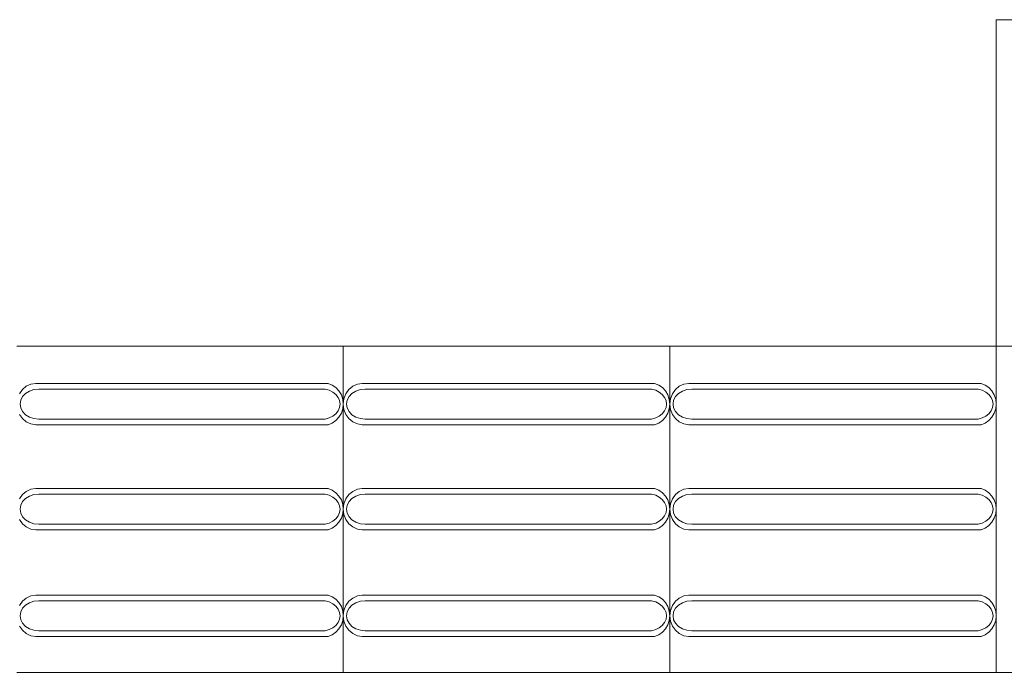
# Model space of a CAD drawing. Extents: x 5066 to 9756, y -2696 to -1109.
# Tile 244 of 248: x 9424.81 to 9426.32, y -2583.04 to -2582.04. Entities that reach past the tile are written whole.
import ezdxf

# ---------------------------------------------------------------- set-up
doc = ezdxf.new("R2010")
doc.units = 0
doc.header["$MEASUREMENT"] = 0
doc.layers.add('IFC-Elemento construtivo genérico-Contorno', color=253, linetype='CONTINUOUS', lineweight=5)

msp = doc.modelspace()

# ---------------------------------------------------------------- linework, layer by layer
at = {"layer": 'IFC-Elemento construtivo genérico-Contorno', "color": 8, "lineweight": 5}
for p, q in [((9426.3075, -2582.5373), (9426.3075, -2582.0373)), ((9426.3075, -2582.0373), (9426.8075, -2582.0373)), ((9424.8075, -2582.5373), (9425.3075, -2582.5373)), ((9425.3075, -2583.0373), (9425.3075, -2582.5373)), ((9425.3075, -2582.5373), (9425.8075, -2582.5373)), ((9425.8075, -2583.0373), (9425.8075, -2582.5373)), ((9425.8075, -2582.5373), (9426.3075, -2582.5373)), ((9426.3075, -2582.5373), (9426.8075, -2582.5373)), ((9426.3075, -2583.0373), (9426.3075, -2582.5373)), ((9424.8114, -2582.6105), (9424.816, -2582.604)), ((9424.816, -2582.604), (9424.822, -2582.599)), ((9424.822, -2582.599), (9424.8291, -2582.5958)), ((9424.8268, -2582.6063), (9424.8336, -2582.604)), ((9424.8291, -2582.5958), (9424.8366, -2582.5948)), ((9424.8336, -2582.604), (9424.841, -2582.6032)), ((9424.8366, -2582.5948), (9425.2842, -2582.5948)), ((9424.841, -2582.6032), (9425.2797, -2582.6032)), ((9425.2797, -2582.6032), (9425.2859, -2582.605)), ((9425.2842, -2582.5948), (9425.2905, -2582.5972)), ((9425.2859, -2582.605), (9425.2914, -2582.6078)), ((9425.2905, -2582.5972), (9425.2962, -2582.601)), ((9425.2962, -2582.601), (9425.3009, -2582.6061)), ((9425.3009, -2582.6061), (9425.3045, -2582.6122)), ((9425.3114, -2582.6105), (9425.316, -2582.604)), ((9425.316, -2582.604), (9425.322, -2582.599)), ((9425.322, -2582.599), (9425.3291, -2582.5958)), ((9425.3268, -2582.6063), (9425.3336, -2582.604)), ((9425.3291, -2582.5958), (9425.3366, -2582.5948)), ((9425.3336, -2582.604), (9425.341, -2582.6032)), ((9425.3366, -2582.5948), (9425.7842, -2582.5948)), ((9425.341, -2582.6032), (9425.7797, -2582.6032)), ((9425.7797, -2582.6032), (9425.7859, -2582.605)), ((9425.7842, -2582.5948), (9425.7905, -2582.5972)), ((9425.7859, -2582.605), (9425.7914, -2582.6078)), ((9425.7905, -2582.5972), (9425.7962, -2582.601)), ((9425.7962, -2582.601), (9425.8009, -2582.6061)), ((9425.8009, -2582.6061), (9425.8045, -2582.6122)), ((9425.8114, -2582.6105), (9425.816, -2582.604)), ((9425.816, -2582.604), (9425.822, -2582.599)), ((9425.822, -2582.599), (9425.8291, -2582.5958)), ((9425.8268, -2582.6063), (9425.8336, -2582.604)), ((9425.8291, -2582.5958), (9425.8366, -2582.5948)), ((9425.8336, -2582.604), (9425.841, -2582.6032)), ((9425.8366, -2582.5948), (9426.2842, -2582.5948)), ((9425.841, -2582.6032), (9426.2797, -2582.6032)), ((9426.2797, -2582.6032), (9426.2859, -2582.605)), ((9426.2842, -2582.5948), (9426.2905, -2582.5972)), ((9426.2859, -2582.605), (9426.2914, -2582.6078)), ((9426.2905, -2582.5972), (9426.2962, -2582.601)), ((9426.2962, -2582.601), (9426.3009, -2582.6061)), ((9426.3009, -2582.6061), (9426.3045, -2582.6122)), ((9424.8125, -2582.6263), (9424.8134, -2582.6203)), ((9424.8134, -2582.6203), (9424.8163, -2582.6147)), ((9424.8163, -2582.6147), (9424.8208, -2582.61)), ((9424.8208, -2582.61), (9424.8268, -2582.6063)), ((9425.2914, -2582.6078), (9425.296, -2582.6115)), ((9425.296, -2582.6115), (9425.2996, -2582.616)), ((9425.2996, -2582.616), (9425.3017, -2582.621)), ((9425.3017, -2582.621), (9425.3025, -2582.6263)), ((9425.3045, -2582.6122), (9425.3067, -2582.6191)), ((9425.3067, -2582.6191), (9425.3075, -2582.6263)), ((9425.3075, -2582.6263), (9425.3084, -2582.6181)), ((9425.3084, -2582.6181), (9425.3114, -2582.6105)), ((9425.3125, -2582.6263), (9425.3134, -2582.6203)), ((9425.3134, -2582.6203), (9425.3163, -2582.6147)), ((9425.3163, -2582.6147), (9425.3208, -2582.61)), ((9425.3208, -2582.61), (9425.3268, -2582.6063)), ((9425.7914, -2582.6078), (9425.796, -2582.6115)), ((9425.796, -2582.6115), (9425.7996, -2582.616)), ((9425.7996, -2582.616), (9425.8017, -2582.621)), ((9425.8017, -2582.621), (9425.8025, -2582.6263)), ((9425.8045, -2582.6122), (9425.8067, -2582.6191)), ((9425.8067, -2582.6191), (9425.8075, -2582.6263)), ((9425.8075, -2582.6263), (9425.8084, -2582.6181)), ((9425.8084, -2582.6181), (9425.8114, -2582.6105)), ((9425.8125, -2582.6263), (9425.8134, -2582.6203)), ((9425.8134, -2582.6203), (9425.8163, -2582.6147)), ((9425.8163, -2582.6147), (9425.8208, -2582.61)), ((9425.8208, -2582.61), (9425.8268, -2582.6063)), ((9426.2914, -2582.6078), (9426.2961, -2582.6115)), ((9426.2961, -2582.6115), (9426.2996, -2582.616)), ((9426.2996, -2582.616), (9426.3017, -2582.621)), ((9426.3017, -2582.621), (9426.3025, -2582.6263)), ((9426.3045, -2582.6122), (9426.3067, -2582.6191)), ((9426.3067, -2582.6191), (9426.3075, -2582.6263)), ((9424.8125, -2582.6263), (9424.8134, -2582.6322)), ((9424.8134, -2582.6322), (9424.8163, -2582.6378)), ((9425.2996, -2582.6365), (9425.3017, -2582.6315)), ((9425.3017, -2582.6315), (9425.3025, -2582.6263)), ((9425.3045, -2582.6403), (9425.3067, -2582.6334)), ((9425.3067, -2582.6334), (9425.3075, -2582.6263)), ((9425.3075, -2582.6263), (9425.3084, -2582.6344)), ((9425.3084, -2582.6344), (9425.3114, -2582.642)), ((9425.3125, -2582.6263), (9425.3134, -2582.6322)), ((9425.3134, -2582.6322), (9425.3163, -2582.6378)), ((9425.7996, -2582.6365), (9425.8017, -2582.6315)), ((9425.8017, -2582.6315), (9425.8025, -2582.6263)), ((9425.8045, -2582.6403), (9425.8067, -2582.6334)), ((9425.8067, -2582.6334), (9425.8075, -2582.6263)), ((9425.8075, -2582.6263), (9425.8084, -2582.6344)), ((9425.8084, -2582.6344), (9425.8114, -2582.642)), ((9425.8125, -2582.6263), (9425.8134, -2582.6322)), ((9425.8134, -2582.6322), (9425.8163, -2582.6378)), ((9426.2996, -2582.6365), (9426.3017, -2582.6315)), ((9426.3017, -2582.6315), (9426.3025, -2582.6263)), ((9426.3045, -2582.6403), (9426.3067, -2582.6334)), ((9426.3067, -2582.6334), (9426.3075, -2582.6263)), ((9424.8114, -2582.642), (9424.816, -2582.6485)), ((9424.816, -2582.6485), (9424.822, -2582.6535)), ((9424.8163, -2582.6378), (9424.8208, -2582.6425)), ((9424.8208, -2582.6425), (9424.8268, -2582.6462)), ((9424.8268, -2582.6462), (9424.8336, -2582.6485)), ((9424.8336, -2582.6485), (9424.841, -2582.6493)), ((9424.841, -2582.6493), (9425.2797, -2582.6493)), ((9425.2797, -2582.6493), (9425.2859, -2582.6475)), ((9425.2859, -2582.6475), (9425.2914, -2582.6447)), ((9425.2914, -2582.6447), (9425.296, -2582.641)), ((9425.296, -2582.641), (9425.2996, -2582.6365)), ((9425.2962, -2582.6515), (9425.3009, -2582.6464)), ((9425.3009, -2582.6464), (9425.3045, -2582.6403)), ((9425.3114, -2582.642), (9425.316, -2582.6485)), ((9425.316, -2582.6485), (9425.322, -2582.6535)), ((9425.3163, -2582.6378), (9425.3208, -2582.6425)), ((9425.3208, -2582.6425), (9425.3268, -2582.6462)), ((9425.3268, -2582.6462), (9425.3336, -2582.6485)), ((9425.3336, -2582.6485), (9425.341, -2582.6493)), ((9425.341, -2582.6493), (9425.7797, -2582.6493)), ((9425.7797, -2582.6493), (9425.7859, -2582.6475)), ((9425.7859, -2582.6475), (9425.7914, -2582.6447)), ((9425.7914, -2582.6447), (9425.796, -2582.641)), ((9425.796, -2582.641), (9425.7996, -2582.6365)), ((9425.7962, -2582.6515), (9425.8009, -2582.6464)), ((9425.8009, -2582.6464), (9425.8045, -2582.6403)), ((9425.8114, -2582.642), (9425.816, -2582.6485)), ((9425.816, -2582.6485), (9425.822, -2582.6535)), ((9425.8163, -2582.6378), (9425.8208, -2582.6425)), ((9425.8208, -2582.6425), (9425.8268, -2582.6462)), ((9425.8268, -2582.6462), (9425.8336, -2582.6485)), ((9425.8336, -2582.6485), (9425.841, -2582.6493)), ((9425.841, -2582.6493), (9426.2797, -2582.6493)), ((9426.2797, -2582.6493), (9426.2859, -2582.6475)), ((9426.2859, -2582.6475), (9426.2914, -2582.6447)), ((9426.2914, -2582.6447), (9426.2961, -2582.641)), ((9426.2961, -2582.641), (9426.2996, -2582.6365)), ((9426.2962, -2582.6515), (9426.3009, -2582.6464)), ((9426.3009, -2582.6464), (9426.3045, -2582.6403)), ((9424.822, -2582.6535), (9424.8291, -2582.6567)), ((9424.8291, -2582.6567), (9424.8366, -2582.6578)), ((9424.8366, -2582.6578), (9425.2842, -2582.6578)), ((9425.2842, -2582.6578), (9425.2905, -2582.6554)), ((9425.2905, -2582.6554), (9425.2962, -2582.6515)), ((9425.322, -2582.6535), (9425.3291, -2582.6567)), ((9425.3291, -2582.6567), (9425.3366, -2582.6578)), ((9425.3366, -2582.6578), (9425.7842, -2582.6578)), ((9425.7842, -2582.6578), (9425.7905, -2582.6554)), ((9425.7905, -2582.6554), (9425.7962, -2582.6515)), ((9425.822, -2582.6535), (9425.8291, -2582.6567)), ((9425.8291, -2582.6567), (9425.8366, -2582.6578)), ((9425.8366, -2582.6578), (9426.2842, -2582.6578)), ((9426.2842, -2582.6578), (9426.2905, -2582.6554)), ((9426.2905, -2582.6554), (9426.2962, -2582.6515)), ((9424.822, -2582.76), (9424.8291, -2582.7568)), ((9424.8291, -2582.7568), (9424.8366, -2582.7558)), ((9424.8366, -2582.7558), (9425.2842, -2582.7558)), ((9425.2842, -2582.7558), (9425.2905, -2582.7582)), ((9425.322, -2582.76), (9425.3291, -2582.7568)), ((9425.3291, -2582.7568), (9425.3366, -2582.7558)), ((9425.3366, -2582.7558), (9425.7842, -2582.7558)), ((9425.7842, -2582.7558), (9425.7905, -2582.7582)), ((9425.822, -2582.76), (9425.8291, -2582.7568)), ((9425.8291, -2582.7568), (9425.8366, -2582.7558)), ((9425.8366, -2582.7558), (9426.2842, -2582.7558)), ((9426.2842, -2582.7558), (9426.2905, -2582.7582)), ((9424.8114, -2582.7715), (9424.816, -2582.765)), ((9424.816, -2582.765), (9424.822, -2582.76)), ((9424.8163, -2582.7757), (9424.8208, -2582.771)), ((9424.8208, -2582.771), (9424.8268, -2582.7673)), ((9424.8268, -2582.7673), (9424.8336, -2582.765)), ((9424.8336, -2582.765), (9424.841, -2582.7642)), ((9424.841, -2582.7642), (9425.2797, -2582.7642)), ((9425.2797, -2582.7642), (9425.2859, -2582.766)), ((9425.2859, -2582.766), (9425.2914, -2582.7688)), ((9425.2905, -2582.7582), (9425.2962, -2582.762)), ((9425.2914, -2582.7688), (9425.296, -2582.7725)), ((9425.2962, -2582.762), (9425.3009, -2582.7671)), ((9425.3009, -2582.7671), (9425.3045, -2582.7732)), ((9425.3084, -2582.7791), (9425.3114, -2582.7715)), ((9425.3114, -2582.7715), (9425.316, -2582.765)), ((9425.316, -2582.765), (9425.322, -2582.76)), ((9425.3163, -2582.7757), (9425.3208, -2582.771)), ((9425.3208, -2582.771), (9425.3268, -2582.7673)), ((9425.3268, -2582.7673), (9425.3336, -2582.765)), ((9425.3336, -2582.765), (9425.341, -2582.7642)), ((9425.341, -2582.7642), (9425.7797, -2582.7642)), ((9425.7797, -2582.7642), (9425.7859, -2582.766)), ((9425.7859, -2582.766), (9425.7914, -2582.7688)), ((9425.7905, -2582.7582), (9425.7962, -2582.762)), ((9425.7914, -2582.7688), (9425.796, -2582.7725)), ((9425.7962, -2582.762), (9425.8009, -2582.7671)), ((9425.8009, -2582.7671), (9425.8045, -2582.7732)), ((9425.8084, -2582.7791), (9425.8114, -2582.7715)), ((9425.8114, -2582.7715), (9425.816, -2582.765)), ((9425.816, -2582.765), (9425.822, -2582.76)), ((9425.8163, -2582.7757), (9425.8208, -2582.771)), ((9425.8208, -2582.771), (9425.8268, -2582.7673)), ((9425.8268, -2582.7673), (9425.8336, -2582.765)), ((9425.8336, -2582.765), (9425.841, -2582.7642)), ((9425.841, -2582.7642), (9426.2797, -2582.7642)), ((9426.2797, -2582.7642), (9426.2859, -2582.766)), ((9426.2859, -2582.766), (9426.2914, -2582.7688)), ((9426.2905, -2582.7582), (9426.2962, -2582.762)), ((9426.2914, -2582.7688), (9426.2961, -2582.7725)), ((9426.2962, -2582.762), (9426.3009, -2582.7671)), ((9426.3009, -2582.7671), (9426.3045, -2582.7732)), ((9424.8125, -2582.7873), (9424.8134, -2582.7813)), ((9424.8134, -2582.7813), (9424.8163, -2582.7757)), ((9425.296, -2582.7725), (9425.2996, -2582.777)), ((9425.2996, -2582.777), (9425.3017, -2582.782)), ((9425.3017, -2582.782), (9425.3025, -2582.7873)), ((9425.3045, -2582.7732), (9425.3067, -2582.7801)), ((9425.3067, -2582.7801), (9425.3075, -2582.7873)), ((9425.3075, -2582.7873), (9425.3084, -2582.7791)), ((9425.3125, -2582.7873), (9425.3134, -2582.7813)), ((9425.3134, -2582.7813), (9425.3163, -2582.7757)), ((9425.796, -2582.7725), (9425.7996, -2582.777)), ((9425.7996, -2582.777), (9425.8017, -2582.782)), ((9425.8017, -2582.782), (9425.8025, -2582.7873)), ((9425.8045, -2582.7732), (9425.8067, -2582.7801)), ((9425.8067, -2582.7801), (9425.8075, -2582.7873)), ((9425.8075, -2582.7873), (9425.8084, -2582.7791)), ((9425.8125, -2582.7873), (9425.8134, -2582.7813)), ((9425.8134, -2582.7813), (9425.8163, -2582.7757)), ((9426.2961, -2582.7725), (9426.2996, -2582.777)), ((9426.2996, -2582.777), (9426.3017, -2582.782)), ((9426.3017, -2582.782), (9426.3025, -2582.7873)), ((9426.3045, -2582.7732), (9426.3067, -2582.7801)), ((9426.3067, -2582.7801), (9426.3075, -2582.7873)), ((9424.8125, -2582.7873), (9424.8134, -2582.7932)), ((9424.8134, -2582.7932), (9424.8163, -2582.7988)), ((9424.8163, -2582.7988), (9424.8208, -2582.8035)), ((9425.2914, -2582.8057), (9425.296, -2582.802)), ((9425.296, -2582.802), (9425.2996, -2582.7975)), ((9425.2996, -2582.7975), (9425.3017, -2582.7925)), ((9425.3009, -2582.8074), (9425.3045, -2582.8013)), ((9425.3017, -2582.7925), (9425.3025, -2582.7873)), ((9425.3045, -2582.8013), (9425.3067, -2582.7944)), ((9425.3067, -2582.7944), (9425.3075, -2582.7873)), ((9425.3075, -2582.7873), (9425.3084, -2582.7954)), ((9425.3084, -2582.7954), (9425.3114, -2582.803)), ((9425.3125, -2582.7873), (9425.3134, -2582.7932)), ((9425.3134, -2582.7932), (9425.3163, -2582.7988)), ((9425.3163, -2582.7988), (9425.3208, -2582.8035)), ((9425.7914, -2582.8057), (9425.796, -2582.802)), ((9425.796, -2582.802), (9425.7996, -2582.7975)), ((9425.7996, -2582.7975), (9425.8017, -2582.7925)), ((9425.8009, -2582.8074), (9425.8045, -2582.8013)), ((9425.8017, -2582.7925), (9425.8025, -2582.7873)), ((9425.8045, -2582.8013), (9425.8067, -2582.7944)), ((9425.8067, -2582.7944), (9425.8075, -2582.7873)), ((9425.8075, -2582.7873), (9425.8084, -2582.7954)), ((9425.8084, -2582.7954), (9425.8114, -2582.803)), ((9425.8125, -2582.7873), (9425.8134, -2582.7932)), ((9425.8134, -2582.7932), (9425.8163, -2582.7988)), ((9425.8163, -2582.7988), (9425.8208, -2582.8035)), ((9426.2914, -2582.8057), (9426.2961, -2582.802)), ((9426.2961, -2582.802), (9426.2996, -2582.7975)), ((9426.2996, -2582.7975), (9426.3017, -2582.7925)), ((9426.3009, -2582.8074), (9426.3045, -2582.8013)), ((9426.3017, -2582.7925), (9426.3025, -2582.7873)), ((9426.3045, -2582.8013), (9426.3067, -2582.7944)), ((9426.3067, -2582.7944), (9426.3075, -2582.7873)), ((9424.8114, -2582.803), (9424.816, -2582.8095)), ((9424.816, -2582.8095), (9424.822, -2582.8145)), ((9424.8208, -2582.8035), (9424.8268, -2582.8072)), ((9424.822, -2582.8145), (9424.8291, -2582.8177)), ((9424.8268, -2582.8072), (9424.8336, -2582.8095)), ((9424.8336, -2582.8095), (9424.841, -2582.8103)), ((9424.841, -2582.8103), (9425.2797, -2582.8103)), ((9425.2797, -2582.8103), (9425.2859, -2582.8085)), ((9425.2842, -2582.8187), (9425.2905, -2582.8164)), ((9425.2859, -2582.8085), (9425.2914, -2582.8057)), ((9425.2905, -2582.8164), (9425.2962, -2582.8125)), ((9425.2962, -2582.8125), (9425.3009, -2582.8074)), ((9425.3114, -2582.803), (9425.316, -2582.8095)), ((9425.316, -2582.8095), (9425.322, -2582.8145)), ((9425.3208, -2582.8035), (9425.3268, -2582.8072)), ((9425.322, -2582.8145), (9425.3291, -2582.8177)), ((9425.3268, -2582.8072), (9425.3336, -2582.8095)), ((9425.3336, -2582.8095), (9425.341, -2582.8103)), ((9425.341, -2582.8103), (9425.7797, -2582.8103)), ((9425.7797, -2582.8103), (9425.7859, -2582.8085)), ((9425.7842, -2582.8187), (9425.7905, -2582.8164)), ((9425.7859, -2582.8085), (9425.7914, -2582.8057)), ((9425.7905, -2582.8164), (9425.7962, -2582.8125)), ((9425.7962, -2582.8125), (9425.8009, -2582.8074)), ((9425.8114, -2582.803), (9425.816, -2582.8095)), ((9425.816, -2582.8095), (9425.822, -2582.8145)), ((9425.8208, -2582.8035), (9425.8268, -2582.8072)), ((9425.822, -2582.8145), (9425.8291, -2582.8177)), ((9425.8268, -2582.8072), (9425.8336, -2582.8095)), ((9425.8336, -2582.8095), (9425.841, -2582.8103)), ((9425.841, -2582.8103), (9426.2797, -2582.8103)), ((9426.2797, -2582.8103), (9426.2859, -2582.8085)), ((9426.2842, -2582.8187), (9426.2905, -2582.8164)), ((9426.2859, -2582.8085), (9426.2914, -2582.8057)), ((9426.2905, -2582.8164), (9426.2962, -2582.8125)), ((9426.2962, -2582.8125), (9426.3009, -2582.8074)), ((9424.8291, -2582.8177), (9424.8366, -2582.8187)), ((9424.8366, -2582.8187), (9425.2842, -2582.8187)), ((9425.3291, -2582.8177), (9425.3366, -2582.8187)), ((9425.3366, -2582.8187), (9425.7842, -2582.8187)), ((9425.8291, -2582.8177), (9425.8366, -2582.8187)), ((9425.8366, -2582.8187), (9426.2842, -2582.8187)), ((9424.822, -2582.9234), (9424.8291, -2582.9202)), ((9424.8291, -2582.9202), (9424.8366, -2582.9192)), ((9424.8366, -2582.9192), (9425.2842, -2582.9192)), ((9425.2842, -2582.9192), (9425.2905, -2582.9216)), ((9425.2905, -2582.9216), (9425.2962, -2582.9254)), ((9425.322, -2582.9234), (9425.3291, -2582.9202)), ((9425.3291, -2582.9202), (9425.3366, -2582.9192)), ((9425.3366, -2582.9192), (9425.7842, -2582.9192)), ((9425.7842, -2582.9192), (9425.7905, -2582.9216)), ((9425.7905, -2582.9216), (9425.7962, -2582.9254)), ((9425.822, -2582.9234), (9425.8291, -2582.9202)), ((9425.8291, -2582.9202), (9425.8366, -2582.9192)), ((9425.8366, -2582.9192), (9426.2842, -2582.9192)), ((9426.2842, -2582.9192), (9426.2905, -2582.9216)), ((9426.2905, -2582.9216), (9426.2962, -2582.9254)), ((9424.8114, -2582.9349), (9424.816, -2582.9284)), ((9424.816, -2582.9284), (9424.822, -2582.9234)), ((9424.8163, -2582.9391), (9424.8208, -2582.9344)), ((9424.8208, -2582.9344), (9424.8268, -2582.9307)), ((9424.8268, -2582.9307), (9424.8336, -2582.9284)), ((9424.8336, -2582.9284), (9424.841, -2582.9276)), ((9424.841, -2582.9276), (9425.2797, -2582.9276)), ((9425.2797, -2582.9276), (9425.2859, -2582.9294)), ((9425.2859, -2582.9294), (9425.2914, -2582.9322)), ((9425.2914, -2582.9322), (9425.296, -2582.9359)), ((9425.296, -2582.9359), (9425.2996, -2582.9404)), ((9425.2962, -2582.9254), (9425.3009, -2582.9305)), ((9425.3009, -2582.9305), (9425.3045, -2582.9366)), ((9425.3045, -2582.9366), (9425.3067, -2582.9435)), ((9425.3084, -2582.9425), (9425.3114, -2582.9349)), ((9425.3114, -2582.9349), (9425.316, -2582.9284)), ((9425.316, -2582.9284), (9425.322, -2582.9234)), ((9425.3163, -2582.9391), (9425.3208, -2582.9344)), ((9425.3208, -2582.9344), (9425.3268, -2582.9307)), ((9425.3268, -2582.9307), (9425.3336, -2582.9284)), ((9425.3336, -2582.9284), (9425.341, -2582.9276)), ((9425.341, -2582.9276), (9425.7797, -2582.9276)), ((9425.7797, -2582.9276), (9425.7859, -2582.9294)), ((9425.7859, -2582.9294), (9425.7914, -2582.9322)), ((9425.7914, -2582.9322), (9425.796, -2582.9359)), ((9425.796, -2582.9359), (9425.7996, -2582.9404)), ((9425.7962, -2582.9254), (9425.8009, -2582.9305)), ((9425.8009, -2582.9305), (9425.8045, -2582.9366)), ((9425.8045, -2582.9366), (9425.8067, -2582.9435)), ((9425.8084, -2582.9425), (9425.8114, -2582.9349)), ((9425.8114, -2582.9349), (9425.816, -2582.9284)), ((9425.816, -2582.9284), (9425.822, -2582.9234)), ((9425.8163, -2582.9391), (9425.8208, -2582.9344)), ((9425.8208, -2582.9344), (9425.8268, -2582.9307)), ((9425.8268, -2582.9307), (9425.8336, -2582.9284)), ((9425.8336, -2582.9284), (9425.841, -2582.9276)), ((9425.841, -2582.9276), (9426.2797, -2582.9276)), ((9426.2797, -2582.9276), (9426.2859, -2582.9294)), ((9426.2859, -2582.9294), (9426.2914, -2582.9322)), ((9426.2914, -2582.9322), (9426.2961, -2582.9359)), ((9426.2961, -2582.9359), (9426.2996, -2582.9404)), ((9426.2962, -2582.9254), (9426.3009, -2582.9305)), ((9426.3009, -2582.9305), (9426.3045, -2582.9366)), ((9426.3045, -2582.9366), (9426.3067, -2582.9435)), ((9424.8125, -2582.9507), (9424.8134, -2582.9447)), ((9424.8125, -2582.9507), (9424.8134, -2582.9566)), ((9424.8134, -2582.9447), (9424.8163, -2582.9391)), ((9425.2996, -2582.9404), (9425.3017, -2582.9454)), ((9425.3017, -2582.9454), (9425.3025, -2582.9507)), ((9425.3017, -2582.9559), (9425.3025, -2582.9507)), ((9425.3067, -2582.9435), (9425.3075, -2582.9507)), ((9425.3067, -2582.9578), (9425.3075, -2582.9507)), ((9425.3075, -2582.9507), (9425.3084, -2582.9425)), ((9425.3075, -2582.9507), (9425.3084, -2582.9588)), ((9425.3125, -2582.9507), (9425.3134, -2582.9447)), ((9425.3125, -2582.9507), (9425.3134, -2582.9566)), ((9425.3134, -2582.9447), (9425.3163, -2582.9391)), ((9425.7996, -2582.9404), (9425.8017, -2582.9454)), ((9425.8017, -2582.9454), (9425.8025, -2582.9507)), ((9425.8017, -2582.9559), (9425.8025, -2582.9507)), ((9425.8067, -2582.9435), (9425.8075, -2582.9507)), ((9425.8067, -2582.9578), (9425.8075, -2582.9507)), ((9425.8075, -2582.9507), (9425.8084, -2582.9425)), ((9425.8075, -2582.9507), (9425.8084, -2582.9588)), ((9425.8125, -2582.9507), (9425.8134, -2582.9447)), ((9425.8125, -2582.9507), (9425.8134, -2582.9566)), ((9425.8134, -2582.9447), (9425.8163, -2582.9391)), ((9426.2996, -2582.9404), (9426.3017, -2582.9454)), ((9426.3017, -2582.9454), (9426.3025, -2582.9507)), ((9426.3017, -2582.9559), (9426.3025, -2582.9507)), ((9426.3067, -2582.9435), (9426.3075, -2582.9507)), ((9426.3067, -2582.9578), (9426.3075, -2582.9507)), ((9424.8114, -2582.9664), (9424.816, -2582.9729)), ((9424.8134, -2582.9566), (9424.8163, -2582.9622)), ((9424.8163, -2582.9622), (9424.8208, -2582.9669)), ((9424.8208, -2582.9669), (9424.8268, -2582.9706)), ((9425.2914, -2582.9691), (9425.296, -2582.9654)), ((9425.296, -2582.9654), (9425.2996, -2582.9609)), ((9425.2996, -2582.9609), (9425.3017, -2582.9559)), ((9425.3009, -2582.9708), (9425.3045, -2582.9647)), ((9425.3045, -2582.9647), (9425.3067, -2582.9578)), ((9425.3084, -2582.9588), (9425.3114, -2582.9664)), ((9425.3114, -2582.9664), (9425.316, -2582.9729)), ((9425.3134, -2582.9566), (9425.3163, -2582.9622)), ((9425.3163, -2582.9622), (9425.3208, -2582.9669)), ((9425.3208, -2582.9669), (9425.3268, -2582.9706)), ((9425.7914, -2582.9691), (9425.796, -2582.9654)), ((9425.796, -2582.9654), (9425.7996, -2582.9609)), ((9425.7996, -2582.9609), (9425.8017, -2582.9559)), ((9425.8009, -2582.9708), (9425.8045, -2582.9647)), ((9425.8045, -2582.9647), (9425.8067, -2582.9578)), ((9425.8084, -2582.9588), (9425.8114, -2582.9664)), ((9425.8114, -2582.9664), (9425.816, -2582.9729)), ((9425.8134, -2582.9566), (9425.8163, -2582.9622)), ((9425.8163, -2582.9622), (9425.8208, -2582.9669)), ((9425.8208, -2582.9669), (9425.8268, -2582.9706)), ((9426.2914, -2582.9691), (9426.2961, -2582.9654)), ((9426.2961, -2582.9654), (9426.2996, -2582.9609)), ((9426.2996, -2582.9609), (9426.3017, -2582.9559)), ((9426.3009, -2582.9708), (9426.3045, -2582.9647)), ((9426.3045, -2582.9647), (9426.3067, -2582.9578)), ((9424.816, -2582.9729), (9424.822, -2582.9779)), ((9424.822, -2582.9779), (9424.8291, -2582.9811)), ((9424.8268, -2582.9706), (9424.8336, -2582.9729)), ((9424.8291, -2582.9811), (9424.8366, -2582.9822)), ((9424.8336, -2582.9729), (9424.841, -2582.9737)), ((9424.8366, -2582.9822), (9425.2842, -2582.9822)), ((9424.841, -2582.9737), (9425.2797, -2582.9737)), ((9425.2797, -2582.9737), (9425.2859, -2582.9719)), ((9425.2842, -2582.9822), (9425.2905, -2582.9798)), ((9425.2859, -2582.9719), (9425.2914, -2582.9691)), ((9425.2905, -2582.9798), (9425.2962, -2582.9759)), ((9425.2962, -2582.9759), (9425.3009, -2582.9708)), ((9425.316, -2582.9729), (9425.322, -2582.9779)), ((9425.322, -2582.9779), (9425.3291, -2582.9811)), ((9425.3268, -2582.9706), (9425.3336, -2582.9729)), ((9425.3291, -2582.9811), (9425.3366, -2582.9822)), ((9425.3336, -2582.9729), (9425.341, -2582.9737)), ((9425.3366, -2582.9822), (9425.7842, -2582.9822)), ((9425.341, -2582.9737), (9425.7797, -2582.9737)), ((9425.7797, -2582.9737), (9425.7859, -2582.9719)), ((9425.7842, -2582.9822), (9425.7905, -2582.9798)), ((9425.7859, -2582.9719), (9425.7914, -2582.9691)), ((9425.7905, -2582.9798), (9425.7962, -2582.9759)), ((9425.7962, -2582.9759), (9425.8009, -2582.9708)), ((9425.816, -2582.9729), (9425.822, -2582.9779)), ((9425.822, -2582.9779), (9425.8291, -2582.9811)), ((9425.8268, -2582.9706), (9425.8336, -2582.9729)), ((9425.8291, -2582.9811), (9425.8366, -2582.9822)), ((9425.8336, -2582.9729), (9425.841, -2582.9737)), ((9425.8366, -2582.9822), (9426.2842, -2582.9822)), ((9425.841, -2582.9737), (9426.2797, -2582.9737)), ((9426.2797, -2582.9737), (9426.2859, -2582.9719)), ((9426.2842, -2582.9822), (9426.2905, -2582.9798)), ((9426.2859, -2582.9719), (9426.2914, -2582.9691)), ((9426.2905, -2582.9798), (9426.2962, -2582.9759)), ((9426.2962, -2582.9759), (9426.3009, -2582.9708)), ((9424.8075, -2583.0373), (9425.3075, -2583.0373)), ((9425.3075, -2583.0373), (9425.8075, -2583.0373)), ((9425.8075, -2583.0373), (9426.3075, -2583.0373)), ((9426.3075, -2583.0373), (9426.8075, -2583.0373))]:
    msp.add_line(p, q, dxfattribs=at)

doc.saveas('drawing.dxf')
